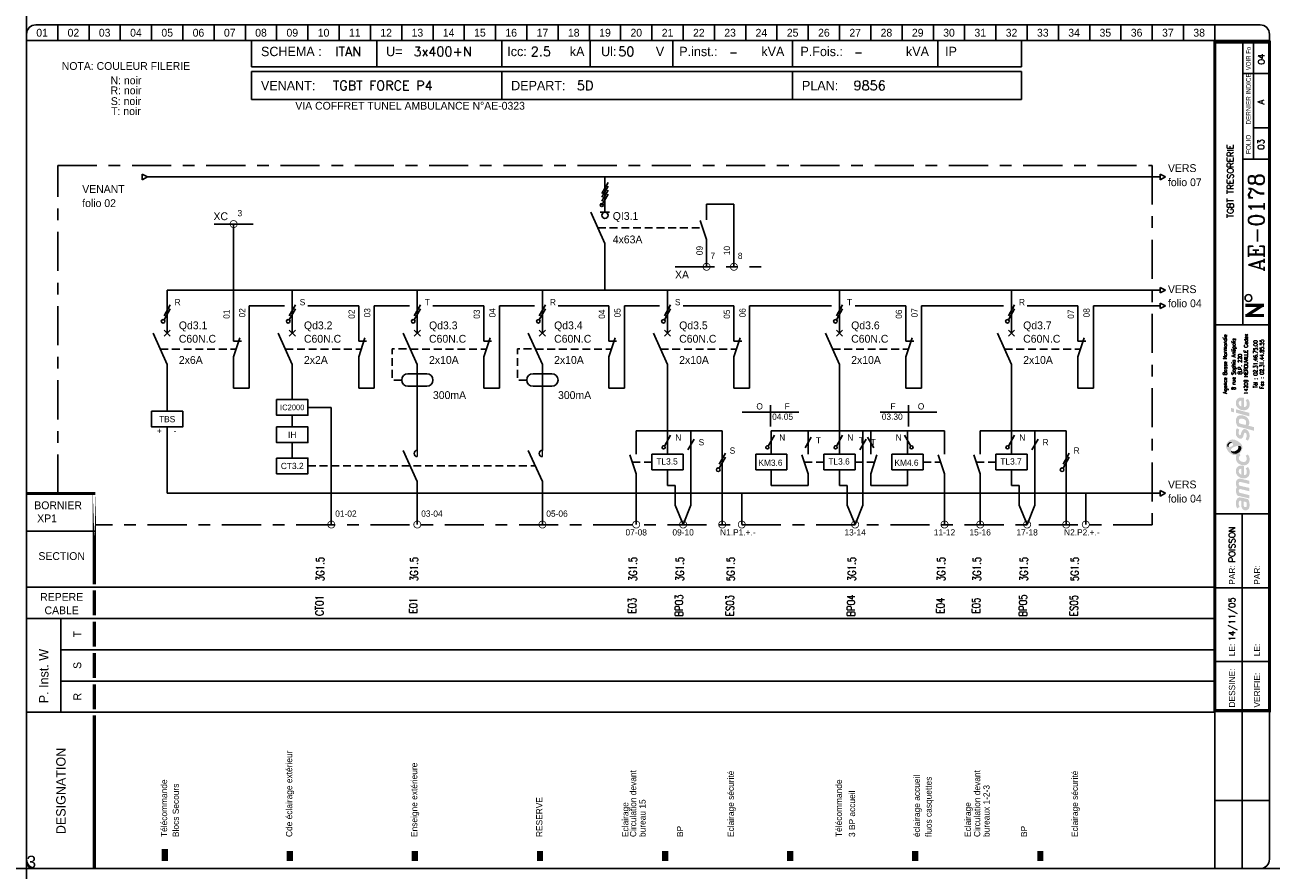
# Model space of a CAD drawing. Header units: millimetres. Extents: x 0 to 4898, y -1200 to 270.
# Tile 17 of 34: x 1500 to 1898, y 0 to 270. Entities that reach past the tile are written whole.
import ezdxf
from ezdxf.enums import TextEntityAlignment as Align

# ---------------------------------------------------------------- set-up
doc = ezdxf.new("R2010")
doc.units = ezdxf.units.MM
doc.header["$LTSCALE"] = 25
for name, pattern in [('AXES', [0.95, 0.5, -0.15, 0.15, -0.15]), ('CONTINU', [0]), ('DISCONTINU', [0.15, 0.1, -0.05])]:
    doc.linetypes.add(name, pattern=pattern)
doc.layers.get('0').update_dxf_attribs({"linetype": 'CONTINUOUS'})
doc.layers.get('Defpoints').update_dxf_attribs({"linetype": 'CONTINUOUS'})
for name, color, linetype in [('POINTILLE', 5, 'DISCONTINU'), ('TEXTE', 92, 'CONTINU'), ('TRAIAXE', 6, 'AXES'), ('TRAIFIN', 1, 'CONTINU'), ('TRAIGROS', 40, 'CONTINU'), ('TRAIMOY', 150, 'CONTINU')]:
    doc.layers.add(name, color=color, linetype=linetype)
doc.styles.add('ROMANC', font='romanc')
doc.styles.add('ROMANS8', font='ROMANS8.shx')
doc.styles.add('T1', font='arial.ttf')
doc.styles.add('TEXTE', font='txt8', dxfattribs={"height": 2.5})
doc.styles.add('TXT', font='txt', dxfattribs={"width": 0.8})

# ---------------------------------------------------------------- blocks, each defined once
blk = doc.blocks.new('CART')
at = {"layer": 'TEXTE', "color": 7}
for p, q in [((72.02, 264.91), (72.02, 256.49)), ((112.02, 264.91), (112.02, 256.49)), ((152.02, 264.91), (152.02, 256.49)), ((180.26, 264.91), (180.26, 256.49)), ((206.73, 264.91), (206.73, 256.49)), ((244.98, 264.91), (244.98, 256.49)), ((291.46, 264.91), (291.46, 256.49)), ((318.22, 264.91), (318.22, 256.49)), ((318.22, 256.49), (72.02, 256.49)), ((72, 255), (318.25, 255)), ((72, 246), (72, 255)), ((152, 255), (152, 246)), ((245, 255), (245, 246)), ((318.25, 255), (318.25, 246)), ((318.25, 246), (72, 246)), ((11.02, 79.91), (11.02, 49.91))]:
    blk.add_line(p, q, dxfattribs=at)
at = {"layer": 'TEXTE', "color": 7, "const_width": 1}
for points in [[(395.77, 180.16), (389.77, 180.16)], [(390.27, 176.91), (395.27, 180.16)], [(395.77, 176.91), (389.77, 176.91)]]:
    blk.add_lwpolyline(points, dxfattribs=at)
at = {"layer": 'TEXTE', "color": 7}
blk.add_circle((390.78, 182.5), 1.08, dxfattribs=at)
at = {"layer": 'TRAIAXE', "color": 6}
for p, q in [((10.02, 224.91), (360.02, 224.91)), ((10.02, 119.91), (10.02, 224.91)), ((360.02, 224.91), (360.02, 109.91)), ((360.02, 109.91), (22.02, 109.91))]:
    blk.add_line(p, q, dxfattribs=at)
at = {"layer": 'TRAIFIN', "color": 7}
for p, q in [((10.02, 269.91), (10.02, 264.91)), ((20.02, 269.91), (20.02, 264.91)), ((30.02, 269.91), (30.02, 264.91)), ((40.02, 269.91), (40.02, 264.91)), ((50.02, 269.91), (50.02, 264.91)), ((60.02, 269.91), (60.02, 264.91)), ((70.02, 269.91), (70.02, 264.91)), ((80.02, 269.91), (80.02, 264.91)), ((90.02, 269.91), (90.02, 264.91)), ((100.02, 269.91), (100.02, 264.91)), ((110.02, 269.91), (110.02, 264.91)), ((120.02, 269.91), (120.02, 264.91)), ((130.02, 269.91), (130.02, 264.91)), ((140.02, 269.91), (140.02, 264.91)), ((150.02, 269.91), (150.02, 264.91)), ((160.02, 269.91), (160.02, 264.91)), ((170.02, 269.91), (170.02, 264.91)), ((180.02, 269.91), (180.02, 264.91)), ((190.02, 269.91), (190.02, 264.91)), ((200.02, 269.91), (200.02, 264.91)), ((210.02, 269.91), (210.02, 264.91)), ((220.02, 269.91), (220.02, 264.91)), ((230.02, 269.91), (230.02, 264.91)), ((240.02, 269.91), (240.02, 264.91)), ((250.02, 269.91), (250.02, 264.91)), ((260.02, 269.91), (260.02, 264.91)), ((270.02, 269.91), (270.02, 264.91)), ((280.02, 269.91), (280.02, 264.91)), ((290.02, 269.91), (290.02, 264.91)), ((300.02, 269.91), (300.02, 264.91)), ((310.02, 269.91), (310.02, 264.91)), ((320.02, 269.91), (320.02, 264.91)), ((330.02, 269.91), (330.02, 264.91)), ((340.02, 269.91), (340.02, 264.91)), ((350.02, 269.91), (350.02, 264.91)), ((360.02, 269.91), (360.02, 264.91)), ((370.02, 269.91), (370.02, 264.91)), ((380.02, 269.91), (380.02, 264.91)), ((392.43, 226.95), (392.43, 264.41)), ((392.43, 237), (396.98, 237))]:
    blk.add_line(p, q, dxfattribs=at)
at = {"layer": 'TRAIGROS', "color": 7}
for p, q in [((3.02, 269.91), (394.52, 269.91)), ((0.02, 266.91), (0.02, 264.91)), ((397.52, 264.91), (0.02, 264.91)), ((397.52, 264.91), (0.02, 264.91)), ((0.02, 264.91), (0.02, 2.91)), ((389.02, 173.91), (389.02, 264.41)), ((397.52, 266.91), (397.52, 264.91)), ((397.52, 2.91), (397.52, 264.91)), ((389.02, 254.41), (397.02, 254.41)), ((389.02, 226.92), (397.02, 226.92)), ((380.02, 173.91), (397.52, 173.91)), ((380.02, 113.43), (397.53, 113.43)), ((0.02, 107.91), (22.02, 107.91)), ((0.02, 89.91), (380.02, 89.91)), ((11.02, 79.91), (0.02, 79.91)), ((11.02, 79.91), (380.02, 79.91)), ((11.02, 69.91), (380.02, 69.91)), ((11.02, 59.91), (380.02, 59.91)), ((0.02, 49.91), (380.02, 49.91)), ((380.02, -0.12), (380.02, 50.43)), ((3.02, -0.09), (394.52, -0.09))]:
    blk.add_line(p, q, dxfattribs=at)
for points, const_width in [([(380.02, 264.41), (380.02, 50.43), (397.52, 50.43), (397.52, 264.41), (380.02, 264.41)], 1), ([(0.02, 119.91), (22.02, 119.91)], 1), ([(21.73, 88.91), (21.73, 80.91)], 1), ([(21.73, 78.91), (21.73, 70.91)], 1), ([(21.73, 68.91), (21.73, 60.91)], 1), ([(21.73, 58.91), (21.73, 50.91)], 1), ([(21.73, 48.91), (21.73, 43.38)], 1), ([(21.73, 43.38), (21.73, -0.09)], 1), ([(44.23, 6.14), (44.23, 2.27)], 2), ([(84.23, 5.5), (84.23, 2.27)], 2), ([(124.23, 5.5), (124.23, 2.27)], 2), ([(164.23, 5.5), (164.23, 2.27)], 2), ([(204.23, 5.5), (204.23, 2.27)], 2), ([(244.23, 5.5), (244.23, 2.27)], 2), ([(284.23, 5.5), (284.23, 2.27)], 2), ([(324.23, 5.5), (324.23, 2.27)], 2)]:
    blk.add_lwpolyline(points, dxfattribs=dict(at, const_width=const_width))
at = {"layer": 'TRAIGROS', "color": 7, "const_width": 1}
blk.add_lwpolyline([(21.73, 119.95), (21.73, 90.91)], close=True, dxfattribs=at)
at = {"layer": 'TRAIGROS', "color": 7}
for centre, start, end in [((3.02, 266.91), 90, 180), ((394.52, 266.91), 0, 90), ((3.02, 2.91), 180, 270), ((394.52, 2.91), 270, 0)]:
    blk.add_arc(centre, 3, start, end, dxfattribs=at)
at = {"layer": 'TRAIMOY', "color": 7}
for p, q in [((388.77, -0.1), (388.77, 113.43)), ((380.02, 89.73), (397.53, 89.73)), ((380.02, 66.18), (397.53, 66.18)), ((380.02, 21.66), (397.53, 21.66))]:
    blk.add_line(p, q, dxfattribs=at)
at = {"layer": 'TEXTE', "color": 7}
for s, p in [('01', (5.02, 267.41)), ('02', (15.02, 267.41)), ('03', (25.02, 267.41)), ('04', (35.02, 267.41)), ('05', (45.02, 267.41)), ('06', (55.02, 267.41)), ('07', (65.02, 267.41)), ('08', (75.02, 267.41)), ('09', (85.02, 267.41)), ('10', (95.02, 267.41)), ('11', (105.02, 267.41)), ('12', (115.02, 267.41)), ('13', (125.02, 267.41)), ('14', (135.02, 267.41)), ('15', (145.02, 267.41)), ('16', (155.02, 267.41)), ('17', (165.02, 267.41)), ('18', (175.02, 267.41)), ('19', (185.02, 267.41)), ('20', (195.02, 267.41)), ('21', (205.02, 267.41)), ('22', (215.02, 267.41)), ('23', (225.02, 267.41)), ('24', (235.02, 267.41)), ('25', (245.02, 267.41)), ('26', (255.02, 267.41)), ('27', (265.02, 267.41)), ('28', (275.02, 267.41)), ('29', (285.02, 267.41)), ('30', (295.02, 267.41)), ('31', (305.02, 267.41)), ('32', (315.02, 267.41)), ('33', (325.02, 267.41)), ('34', (335.02, 267.41)), ('35', (345.02, 267.41)), ('36', (355.02, 267.41)), ('37', (365.02, 267.41)), ('38', (375.02, 267.41))]:
    blk.add_text(s, height=2.5, dxfattribs=at).set_placement(p, align=Align.MIDDLE)
for s, height, p in [('kA', 3, (173.77, 259.91)), ('Ul:', 3, (183.77, 259.91)), ('P.inst.:', 3, (208.77, 259.91)), ('kVA', 3, (235.02, 259.91)), ('P.Fois.:', 3, (247.52, 259.91)), ('kVA', 3, (281.27, 259.91)), ('SCHEMA :', 3, (75.02, 259.91)), ('U=', 3, (115.02, 259.91)), ('Icc:', 3, (153.77, 259.91)), ('V', 3, (201.27, 259.91)), ('IP', 3, (293.77, 259.91)), ('VENANT:', 3, (75, 249)), ('DEPART:', 3, (155, 249)), ('PLAN:', 3, (248, 249)), ('BORNIER', 2.5, (2.52, 114.91))]:
    blk.add_text(s, height=height, dxfattribs=at).set_placement(p)
at = {"layer": 'TEXTE', "color": 7, "width": 0.75}
blk.add_text('VOIR Fo', height=1.5, rotation=90, dxfattribs=at).set_placement((391.52, 255.41), (391.52, 262.91), align=Align.FIT)
at = {"layer": 'TEXTE', "color": 7, "style": 'TXT', "width": 0.8}
blk.add_text('DERNIER INDICE', height=1.5, rotation=90, dxfattribs=at).set_placement((391.52, 238.03))
at = {"layer": 'TEXTE', "color": 7}
for s, height, p in [('FOLIO', 1.5, (391.52, 231.67)), ('T', 2.5, (17.52, 74.91)), ('S', 2.5, (17.52, 64.91)), ('R', 2.5, (17.52, 54.91))]:
    blk.add_text(s, height=height, rotation=90, dxfattribs=at).set_placement(p, align=Align.CENTER)
for s, p in [('SECTION', (11.27, 98.66)), ('REPERE', (11.27, 85.59)), ('CABLE', (11.27, 81.3))]:
    blk.add_text(s, height=2.5, dxfattribs=at).set_placement(p, align=Align.CENTER)
for s, height, p in [('PAR:', 2, (386.53, 90.73)), ('PAR:', 2, (394.53, 90.73)), ('P. Inst. W', 3, (7.05, 52.81)), ('LE:', 2, (386.53, 67.86)), ('LE:', 2, (394.53, 67.86)), ('DESSINE:', 2, (386.53, 51.43)), ('VERIFIE:', 2, (394.53, 51.43)), ('DESIGNATION', 3, (12.52, 10.91))]:
    blk.add_text(s, height=height, rotation=90, dxfattribs=at).set_placement(p)
at = {"layer": 'TEXTE', "color": 4, "style": 'ROMANC'}
for tag, height, p in [('FOLIO_SUIVANT', 2, (395.92, 258.95)), ('INDICE', 2, (395.81, 245.26)), ('FOLIO', 2, (395.81, 231.67)), ('NUMERO', 5, (395.81, 206.7))]:
    blk.add_attdef(tag, text='', height=height, rotation=90, dxfattribs=at).set_placement(p, align=Align.CENTER)
for tag, p, height in [('REGIME_DE_NEUTRE', (98.77, 259.91), 3), ('TENSION', (123.77, 259.91), 3), ('ICC', (161.27, 259.91), 3), ('UI', (189.27, 259.91), 3), ('P_INSTAL', (224.73, 259.91), 2.5), ('PUISSSANCE_DE_FOISO', (264.73, 259.91), 2.5), ('VENANT_DE', (98, 249), 3), ('DEPART', (176, 249), 3), ('PLAN', (264.5, 249), 3)]:
    blk.add_attdef(tag, p, '', height=height, dxfattribs=at)
blk.add_attdef('INTITULE_DU_PLAN', text='', height=2, rotation=90, dxfattribs=at).set_placement((385.02, 219.91), align=Align.MIDDLE)
for tag, p in [('DESSINATEUR', (386.55, 97.87)), ('DATE', (386.53, 72.67))]:
    blk.add_attdef(tag, p, '', height=2, rotation=90, dxfattribs=at)
blk = doc.blocks.new('JC')
at = {"layer": 'TEXTE'}
for s, p in [('NOTA: COULEUR FILERIE', (10.73, 20.01)), ('N: noir', (10.73, 15.46)), ('R: noir', (10.73, 12.25)), ('S: noir', (10.73, 8.81)), ('T: noir', (10.73, 5.6))]:
    blk.add_text(s, height=2.5, dxfattribs=at).set_placement(p, align=Align.MIDDLE)
blk = doc.blocks.new('LOGO')
h = blk.add_hatch(color=187)
h.paths.add_polyline_path([(0.27, -25.15), (-0.26, -25.03), (-0.61, -25.01), (-0.96, -25.01), (-1.3, -25.15), (-1.56, -25.39), (-1.76, -25.66), (-1.92, -26.06), (-2.01, -26.61), (-2, -27.13), (-1.95, -27.54), (-1.82, -27.98), (-1.59, -28.49), (-0.78, -28.03), (-0.88, -27.84), (-0.99, -27.58), (-1.06, -27.27), (-1.09, -26.94), (-1.07, -26.65), (-1.03, -26.36), (-0.9, -26.15), (-0.74, -26.05), (-0.59, -26.04), (-0.23, -26.1), (-0.26, -26.47), (-0.29, -26.77), (-0.31, -27.1), (-0.31, -27.41), (-0.26, -27.77), (-0.19, -28.1), (-0.05, -28.44), (0.2, -28.78), (0.48, -28.98), (0.87, -29.11), (1.22, -29.1), (1.58, -29.04), (1.84, -28.87), (2.14, -28.53), (2.3, -28.16), (2.37, -27.71), (2.36, -27.1), (2.28, -26.51), (2.08, -25.89), (1.89, -25.54), (0.84, -25.3)])
h.paths.add_polyline_path([(0.54, -26.31), (1.32, -26.47), (1.41, -26.69), (1.48, -27.01), (1.49, -27.42), (1.48, -27.74), (1.4, -27.9), (1.29, -28.03), (1.14, -28.09), (0.96, -28.1), (0.81, -28.07), (0.69, -27.97), (0.6, -27.85), (0.54, -27.71), (0.5, -27.54), (0.49, -27.3), (0.49, -27.06), (0.5, -26.59)], flags=16)
h.paths.add_polyline_path([(-0.88, -23.47), (-0.97, -23.29), (-1.06, -23.08), (-1.08, -22.86), (-1.05, -22.63), (-0.97, -22.45), (-0.79, -22.36), (-0.5, -22.33), (2.29, -23.01), (2.29, -21.94), (-0.8, -21.24), (-0.96, -21.08), (-1.06, -20.77), (-1.1, -20.45), (-1, -20.2), (-0.87, -20.11), (-0.7, -20.03), (-0.48, -20.05), (2.29, -20.7), (2.29, -19.65), (-0.36, -19.01), (-0.65, -19), (-1.01, -19.01), (-1.3, -19.12), (-1.55, -19.28), (-1.77, -19.54), (-1.9, -19.8), (-1.98, -20), (-2.02, -20.38), (-2.01, -20.76), (-1.91, -21.13), (-1.79, -21.45), (-1.64, -21.71), (-1.75, -21.83), (-1.89, -22.08), (-1.98, -22.36), (-2.01, -22.66), (-2.01, -23), (-1.95, -23.36), (-1.85, -23.71), (-1.69, -24.08), (-1.5, -24.43), (2.29, -25.32), (2.29, -24.26)])
h.paths.add_polyline_path([(-0.19, -14.81), (-0.51, -14.81), (-0.91, -14.88), (-1.19, -15), (-1.42, -15.16), (-1.64, -15.38), (-1.83, -15.67), (-1.95, -15.97), (-2, -16.26), (-2.02, -16.52), (-2.01, -16.84), (-1.96, -17.15), (-1.84, -17.46), (-1.65, -17.81), (-1.41, -18.09), (-1.14, -18.33), (-0.89, -18.51), (-0.59, -18.68), (-0.17, -18.82), (0.24, -18.89), (0.59, -18.91), (0.98, -18.88), (1.37, -18.75), (1.77, -18.51), (2.17, -18.06), (2.33, -17.58), (2.38, -17.11), (2.38, -16.56), (2.33, -16.15), (2.2, -15.79), (2.03, -15.5), (1.82, -15.25), (1.14, -15.68), (1.3, -15.94), (1.42, -16.3), (1.49, -16.68), (1.49, -16.99), (1.43, -17.33), (1.23, -17.63), (0.99, -17.81), (0.79, -17.86), (0.6, -17.84), (0.6, -14.97), (0.23, -14.85)])
h.paths.add_polyline_path([(-0.26, -17.69), (-0.43, -17.64), (-0.58, -17.55), (-0.76, -17.39), (-0.9, -17.24), (-1.01, -17.02), (-1.06, -16.86), (-1.08, -16.63), (-1.06, -16.36), (-0.96, -16.16), (-0.83, -15.98), (-0.62, -15.87), (-0.44, -15.83), (-0.26, -15.83)], flags=16)
h.paths.add_polyline_path([(-0.09, -13.56), (-0.44, -13.4), (-0.74, -13.16), (-0.95, -12.9), (-1.04, -12.61), (-1.08, -12.36), (-1.02, -12.05), (-0.89, -11.83), (-0.73, -11.69), (-0.61, -11.61), (-0.5, -11.55), (-0.88, -10.89), (-1.08, -11.04), (-1.32, -11.18), (-1.51, -11.28), (-1.78, -11.38), (-1.87, -11.55), (-1.97, -11.89), (-2.01, -12.3), (-1.98, -12.76), (-1.82, -13.35), (-1.54, -13.76), (-1.25, -14.08), (-0.85, -14.34), (-0.48, -14.51), (-0.05, -14.65), (0.44, -14.71), (0.94, -14.69), (1.47, -14.5), (1.83, -14.25), (2.09, -13.94), (2.26, -13.6), (2.36, -13.21), (2.39, -12.82), (2.37, -12.43), (2.27, -11.98), (2.07, -11.58), (1.82, -11.23), (1.12, -11.67), (1.29, -11.95), (1.43, -12.27), (1.45, -12.61), (1.43, -12.96), (1.23, -13.36), (0.95, -13.57), (0.61, -13.63), (0.31, -13.63)])
h.paths.add_polyline_path([(1.25, -3.19), (0.94, -3.13), (0.59, -3.14), (0.32, -3.25), (0.1, -3.49), (-0.12, -3.81), (-0.25, -4.17), (-0.38, -4.62), (-0.46, -4.92), (-0.59, -5.03), (-0.74, -5.08), (-0.86, -5.03), (-0.96, -4.94), (-1.06, -4.74), (-1.12, -4.53), (-1.11, -4.23), (-1.07, -3.86), (-1.01, -3.51), (-0.93, -3.23), (-1.72, -2.85), (-1.84, -3.12), (-1.93, -3.4), (-1.97, -3.68), (-2, -3.98), (-2.02, -4.32), (-2, -4.65), (-1.94, -5.01), (-1.8, -5.31), (-1.64, -5.58), (-1.4, -5.84), (-1.11, -6.04), (-0.85, -6.17), (-0.56, -6.2), (-0.24, -6.15), (0.01, -5.99), (0.18, -5.81), (0.32, -5.51), (0.41, -5.18), (0.51, -4.86), (0.57, -4.63), (0.67, -4.45), (0.78, -4.33), (0.97, -4.29), (1.15, -4.35), (1.3, -4.55), (1.41, -4.85), (1.44, -5.24), (1.41, -5.62), (1.33, -5.91), (1.23, -6.15), (1.09, -6.39), (1.78, -6.81), (1.86, -6.74), (1.97, -6.61), (2.14, -6.32), (2.27, -6), (2.36, -5.62), (2.37, -5.24), (2.35, -4.86), (2.3, -4.52), (2.19, -4.21), (2.03, -3.92), (1.85, -3.65), (1.57, -3.35)])
h.paths.add_polyline_path([(1.14, 0.91), (0.82, 1.08), (0.5, 1.2), (0.1, 1.27), (-0.26, 1.3), (-0.73, 1.29), (-1.12, 1.19), (-1.38, 1.04), (-1.61, 0.8), (-1.77, 0.55), (-1.89, 0.33), (-1.98, 0.01), (-2.01, -0.32), (-1.99, -0.65), (-1.95, -1.02), (-1.88, -1.34), (-1.76, -1.63), (-1.63, -1.96), (-1.52, -2.24), (3.84, -3.66), (3.84, -2.51), (1.96, -2.01), (2.11, -1.85), (2.24, -1.56), (2.27, -1.32), (2.29, -1.04), (2.27, -0.75), (2.21, -0.44), (2.07, -0.1), (1.9, 0.2), (1.71, 0.44), (1.43, 0.71)])
h.paths.add_polyline_path([(0.98, -1.77), (-0.92, -1.28), (-0.98, -1.1), (-1.05, -0.84), (-1.07, -0.56), (-1.04, -0.29), (-0.94, -0.06), (-0.77, 0.11), (-0.53, 0.2), (-0.24, 0.22), (0.04, 0.2), (0.35, 0.13), (0.58, 0.05), (0.81, -0.07), (1.02, -0.24), (1.19, -0.46), (1.27, -0.68), (1.28, -0.93), (1.28, -1.16), (1.24, -1.43), (1.15, -1.61)], flags=16)
h.paths.add_polyline_path([(-1.97, 3.22), (-1.97, 2.11), (2.35, 0.95), (2.35, 2.06)])
h.paths.add_polyline_path([(-3.55, 3.65), (-3.55, 2.48), (-2.65, 2.25), (-2.65, 3.43)])
h.paths.add_polyline_path([(-0.19, 6.99), (-0.51, 6.99), (-0.91, 6.92), (-1.19, 6.81), (-1.42, 6.64), (-1.64, 6.43), (-1.83, 6.14), (-1.95, 5.83), (-2, 5.54), (-2.02, 5.28), (-2.01, 4.96), (-1.96, 4.66), (-1.84, 4.34), (-1.65, 4), (-1.41, 3.71), (-1.14, 3.48), (-0.89, 3.29), (-0.59, 3.12), (-0.17, 2.98), (0.24, 2.92), (0.59, 2.89), (0.98, 2.93), (1.37, 3.06), (1.77, 3.29), (2.17, 3.75), (2.33, 4.22), (2.38, 4.7), (2.38, 5.24), (2.33, 5.65), (2.2, 6.02), (2.03, 6.3), (1.82, 6.56), (1.14, 6.13), (1.3, 5.87), (1.42, 5.5), (1.49, 5.12), (1.49, 4.82), (1.43, 4.47), (1.23, 4.17), (0.99, 4), (0.79, 3.94), (0.6, 3.96), (0.6, 6.83), (0.23, 6.96)])
h.paths.add_polyline_path([(-0.26, 4.11), (-0.43, 4.16), (-0.58, 4.26), (-0.76, 4.42), (-0.9, 4.56), (-1.01, 4.78), (-1.06, 4.95), (-1.08, 5.17), (-1.06, 5.44), (-0.96, 5.64), (-0.83, 5.82), (-0.62, 5.93), (-0.44, 5.97), (-0.26, 5.97)], flags=16)
h = blk.add_hatch(color=135)
h.paths.add_polyline_path([(-2.62, -6.48), (-2.99, -6.44), (-3.33, -6.46), (-3.66, -6.54), (-3.9, -6.66), (-4.19, -6.88), (-4.48, -7.12), (-4.72, -7.4), (-4.9, -7.71), (-5.08, -8.08), (-5.15, -8.51), (-5.14, -8.84), (-5.03, -9.22), (-4.88, -9.56), (-4.68, -9.88), (-4.46, -10.22), (-4.19, -10.51), (-3.87, -10.81), (-3.57, -11.02), (-3.23, -11.21), (-2.91, -11.36), (-2.54, -11.44), (-2.16, -11.45), (-1.78, -11.38), (-1.51, -11.28), (-1.32, -11.18), (-1.08, -11.04), (-0.88, -10.89), (-0.73, -10.77), (-0.54, -10.54), (-0.29, -10.22), (-0.06, -9.77), (0.06, -9.2), (0.05, -8.64), (-0.11, -8.22), (-0.36, -7.85), (-0.69, -7.52), (-1.07, -7.21), (-1.43, -6.95), (-1.9, -6.73), (-2.27, -6.57)])
h.paths.add_polyline_path([(-2.94, -7.94), (-2.93, -8.06), (-2.93, -8.18), (-2.98, -8.34), (-3.08, -8.43), (-3.22, -8.54), (-3.43, -8.66), (-3.65, -8.75), (-3.89, -8.84), (-4.16, -8.87), (-4.34, -8.85), (-4.5, -8.82), (-4.67, -8.73), (-4.76, -8.58), (-4.8, -8.43), (-4.79, -8.24), (-4.75, -8.06), (-4.69, -7.92), (-4.59, -7.78), (-4.48, -7.64), (-4.34, -7.51), (-4.19, -7.41), (-4, -7.31), (-3.79, -7.28), (-3.58, -7.31), (-3.42, -7.38), (-3.25, -7.49), (-3.12, -7.62), (-3.02, -7.79)], flags=16)
h.paths.add_polyline_path([(-1.84, -8.57), (-1.32, -8.49), (-1.12, -8.49), (-0.87, -8.49), (-0.65, -8.57), (-0.45, -8.72), (-0.32, -8.9), (-0.26, -9.1), (-0.28, -9.35), (-0.35, -9.63), (-0.51, -9.97), (-0.73, -10.32), (-1.02, -10.58), (-1.39, -10.82), (-1.78, -10.98), (-2.23, -11.04), (-2.55, -11.01), (-2.82, -10.95), (-3.16, -10.77), (-3.4, -10.52), (-3.53, -10.28), (-3.6, -10.02), (-3.6, -9.73), (-3.5, -9.48), (-3.31, -9.23), (-3, -9.04), (-2.68, -8.88), (-2.26, -8.71)], flags=16)
h = blk.add_hatch(color=253)
h.paths.add_polyline_path([(-4, -7.31), (-4.19, -7.41), (-4.34, -7.51), (-4.48, -7.64), (-4.59, -7.78), (-4.69, -7.92), (-4.75, -8.06), (-4.79, -8.24), (-4.8, -8.43), (-4.76, -8.58), (-4.67, -8.73), (-4.5, -8.82), (-4.34, -8.85), (-4.36, -8.64), (-4.33, -8.43), (-4.27, -8.21), (-4.19, -8.05), (-4.09, -7.91), (-3.95, -7.79), (-3.82, -7.69), (-3.65, -7.62), (-3.47, -7.58), (-3.28, -7.58), (-3.12, -7.62), (-3.25, -7.49), (-3.42, -7.38), (-3.58, -7.31), (-3.79, -7.28)])
h.paths.add_polyline_path([(-0.87, -8.49), (-1.12, -8.49), (-1.32, -8.49), (-1.27, -8.65), (-1.22, -8.89), (-1.24, -9.17), (-1.31, -9.4), (-1.45, -9.63), (-1.67, -9.84), (-1.91, -10), (-2.2, -10.15), (-2.48, -10.22), (-2.71, -10.25), (-2.97, -10.24), (-3.22, -10.21), (-3.44, -10.12), (-3.6, -10.02), (-3.53, -10.28), (-3.4, -10.52), (-3.16, -10.77), (-2.82, -10.95), (-2.55, -11.01), (-2.23, -11.04), (-1.78, -10.98), (-1.39, -10.82), (-1.02, -10.58), (-0.73, -10.32), (-0.51, -9.97), (-0.35, -9.63), (-0.28, -9.35), (-0.26, -9.1), (-0.32, -8.9), (-0.45, -8.72), (-0.65, -8.57)])
at = {"color": 7, "style": 'ROMANS8', "width": 0.8}
for s, height, p in [('Agence Basse Normandie', 1.2384, (-4.85, 17.68)), ('8 rue Sophia Antipolis', 1.2384, (-2.12, 17.68)), ('14209 HEROUVILLE Cedex', 1.2384, (1.84, 17.68)), ('B.P. 220', 1.238, (-0.08, 17.68)), ('Tél : 02.31.46.75.00', 1.2384, (4.88, 17.68)), ('Fax : 02.31.44.85.55', 1.2384, (6.91, 17.68))]:
    blk.add_text(s, height=height, rotation=90, dxfattribs=at).set_placement(p, align=Align.CENTER)
blk = doc.blocks.new('U6')
at = {"layer": 'TRAIFIN'}
blk.add_circle((0, -1), 1, dxfattribs=at)
at = {"layer": 'TRAIGROS'}
for p, q in [((0, -10), (-4.5, 0)), ((-1.5, 0), (1.5, 0))]:
    blk.add_line(p, q, dxfattribs=at)
blk = doc.blocks.new('U75')
at = {"layer": 'TRAIFIN', "const_width": 0.25}
blk.add_lwpolyline([(-1.125, 0, 1), (1.125, 0, 1)], format="xyb", close=True, dxfattribs=at)
blk = doc.blocks.new('U102')
at = {"layer": 'TRAIFIN'}
for p, q in [((1, 0.75), (-1, -2.75)), ((-1, -4), (1, -0.5)), ((1, -1.75), (-1, -5.25)), ((-1, -6.5), (1, -3))]:
    blk.add_line(p, q, dxfattribs=at)
blk.add_circle((-1, -6.5), 0.5, dxfattribs=at)
blk = doc.blocks.new('U100')
at = {"layer": 'TRAIFIN'}
for p, q in [((1.11, 2.62), (-0.89, -0.88)), ((-0.89, -2.13), (1.11, 1.37))]:
    blk.add_line(p, q, dxfattribs=at)
blk.add_circle((-1.18, -2.64), 0.585, dxfattribs=at)
blk = doc.blocks.new('R12')
at = {"layer": 'TRAIFIN'}
blk.add_line((0, 0), (0, 10), dxfattribs=at)
at = {"layer": 'TRAIGROS'}
for p, q in [((2, 16), (0, 10)), ((0, 15), (2.5, 15))]:
    blk.add_line(p, q, dxfattribs=at)
blk = doc.blocks.new('R1')
at = {"layer": 'TRAIFIN'}
for p, q in [((0, 10), (0, 15)), ((-5, 10), (5, 10)), ((-5, 5), (-5, 10)), ((5, 10), (5, 5)), ((5, 5), (-5, 5)), ((0, 0), (0, 5))]:
    blk.add_line(p, q, dxfattribs=at)
blk = doc.blocks.new('x66')
at = {"linetype": 'Continuous'}
blk.add_lwpolyline([(-1.73, 2.5), (1.73, 0.5)], dxfattribs=at)
blk.add_circle((2.17, 0.25), 0.5, dxfattribs=at)
blk = doc.blocks.new('x59')
at = {"linetype": 'Continuous'}
blk.add_lwpolyline([(-1.73, 1), (1.73, -1)], dxfattribs=at)

msp = doc.modelspace()

# ---------------------------------------------------------------- linework, layer by layer
for p, q in [((1536.95, 222.23), (1536.95, 220.45)), ((1536.95, 222.23), (1538.73, 221.34)), ((1536.95, 220.45), (1538.73, 221.34)), ((1862.48, 222.23), (1864.26, 221.34)), ((1862.48, 222.23), (1862.48, 220.45)), ((1862.48, 220.45), (1864.26, 221.34)), ((1862.48, 185.98), (1864.26, 185.09)), ((1862.48, 185.98), (1862.48, 184.2)), ((1862.48, 184.2), (1864.26, 185.09)), ((1862.48, 180.98), (1864.26, 180.09)), ((1862.48, 180.98), (1862.48, 179.2)), ((1862.48, 179.2), (1864.26, 180.09)), ((1862.48, 120.98), (1864.26, 120.09)), ((1862.48, 120.98), (1862.48, 119.2)), ((1862.48, 119.2), (1864.26, 120.09))]:
    msp.add_line(p, q)
at = {"layer": 'Defpoints', "ltscale": 0.25}
for p, direction in [((1500, 0), (0, -1)), ((0, 0), (1, 0))]:
    msp.add_xline(p, direction, dxfattribs=at)
at = {"layer": 'POINTILLE'}
for p, q in [((1682.73, 205.09), (1716.23, 205.09)), ((1542.78, 166.23), (1567.04, 166.23)), ((1582.78, 166.23), (1607.04, 166.23)), ((1622.78, 166.23), (1647.04, 166.23)), ((1662.78, 166.23), (1687.04, 166.23)), ((1702.78, 166.23), (1727.04, 166.23)), ((1757.78, 166.23), (1782.04, 166.23)), ((1812.78, 166.23), (1837.04, 166.23)), ((1589.98, 128.84), (1662.73, 128.84)), ((1693.73, 130.09), (1699.98, 130.09)), ((1748.73, 130.09), (1754.98, 130.09)), ((1771.23, 130.09), (1764.98, 130.09)), ((1786.77, 130.09), (1792.32, 130.09)), ((1803.73, 130.09), (1809.98, 130.09))]:
    msp.add_line(p, q, dxfattribs=at)
at = {"layer": 'POINTILLE', "flags": 128}
for points in [[(1619.98, 156.34), (1616.98, 156.34), (1616.98, 166.34), (1621.98, 166.34)], [(1659.98, 156.34), (1656.98, 156.34), (1656.98, 166.34), (1661.98, 166.34)]]:
    msp.add_lwpolyline(points, dxfattribs=at)
at = {"layer": 'TRAIAXE'}
for p, q in [((1559.98, 206.26), (1572.48, 206.26)), ((1707.48, 192.59), (1734.98, 192.59))]:
    msp.add_line(p, q, dxfattribs=at)
at = {"layer": 'TRAIFIN'}
for p, q in [((1726.23, 212.59), (1717.48, 212.59)), ((1717.48, 207.59), (1717.48, 212.59)), ((1726.23, 212.59), (1726.23, 192.59)), ((1566.23, 168.8), (1566.23, 206.34)), ((1717.48, 192.59), (1717.48, 201.35)), ((1571.23, 153.73), (1571.23, 180.09)), ((1606.23, 168.8), (1606.23, 180.09)), ((1611.23, 153.73), (1611.23, 180.09)), ((1646.23, 168.8), (1646.23, 180.09)), ((1651.23, 153.73), (1651.23, 180.09)), ((1686.23, 168.8), (1686.23, 180.09)), ((1691.23, 153.73), (1691.23, 180.09)), ((1726.23, 168.8), (1726.23, 180.09)), ((1731.23, 153.73), (1731.23, 180.09)), ((1781.23, 168.8), (1781.23, 180.09)), ((1786.23, 153.73), (1786.23, 180.09)), ((1836.23, 168.8), (1836.23, 180.09)), ((1841.23, 153.73), (1841.23, 180.09)), ((1566.23, 153.8), (1566.23, 153.73)), ((1566.23, 153.73), (1571.23, 153.73)), ((1584.98, 150.09), (1584.98, 153.84)), ((1606.23, 153.8), (1606.23, 153.73)), ((1606.23, 153.73), (1611.23, 153.73)), ((1646.23, 153.8), (1646.23, 153.73)), ((1646.23, 153.73), (1651.23, 153.73)), ((1686.23, 153.8), (1686.23, 153.73)), ((1686.23, 153.73), (1691.23, 153.73)), ((1726.23, 153.8), (1726.23, 153.73)), ((1726.23, 153.73), (1731.23, 153.73)), ((1781.23, 153.8), (1781.23, 153.73)), ((1781.23, 153.73), (1786.23, 153.73)), ((1836.23, 153.8), (1836.23, 153.73)), ((1836.23, 153.73), (1841.23, 153.73)), ((1544.98, 146.34), (1544.98, 150.09)), ((1589.98, 147.59), (1597.48, 147.59)), ((1597.48, 147.59), (1597.48, 110.09)), ((1737.92, 148.28), (1737.92, 146.03)), ((1782.04, 148.28), (1782.04, 146.03)), ((1584.98, 141.34), (1584.98, 145.09)), ((1737.92, 146.03), (1728.88, 146.03)), ((1746.96, 146.03), (1737.92, 146.03)), ((1737.92, 146.03), (1737.92, 143.77)), ((1737.92, 143.77), (1737.92, 141.51)), ((1773, 146.03), (1782.04, 146.03)), ((1782.04, 146.03), (1791.08, 146.03)), ((1782.04, 146.03), (1782.04, 143.77)), ((1782.04, 143.77), (1782.04, 141.51)), ((1544.98, 136.34), (1544.98, 141.34)), ((1749.98, 140.09), (1738.19, 140.09)), ((1738.19, 140.09), (1738.19, 137.59)), ((1759.98, 140.09), (1793.57, 140.09)), ((1781.77, 140.09), (1781.77, 137.59)), ((1544.98, 136.34), (1544.98, 120.09)), ((1584.98, 131.34), (1584.98, 136.34)), ((1749.98, 125.09), (1749.98, 126.35)), ((1749.98, 122.59), (1749.98, 125.09)), ((1769.98, 125.09), (1769.98, 126.35)), ((1769.98, 122.59), (1769.98, 125.09)), ((1544.98, 120.09), (1862.48, 120.09)), ((1728.73, 110.09), (1728.73, 120.09)), ((1738.19, 122.59), (1749.98, 122.59)), ((1781.77, 122.59), (1769.98, 122.59)), ((1838.73, 110.09), (1838.73, 120.09))]:
    msp.add_line(p, q, dxfattribs=at)
for points in [[(1571.23, 180.09), (1582.48, 180.09)], [(1589.98, 180.09), (1606.23, 180.09)], [(1611.23, 180.09), (1622.48, 180.09)], [(1629.98, 180.09), (1646.23, 180.09)], [(1651.23, 180.09), (1662.48, 180.09)], [(1669.98, 180.09), (1686.23, 180.09)], [(1691.23, 180.09), (1702.48, 180.09)], [(1709.98, 180.09), (1726.23, 180.09)], [(1731.23, 180.09), (1757.48, 180.09)], [(1764.98, 180.09), (1781.23, 180.09)], [(1786.23, 180.09), (1812.48, 180.09)], [(1819.98, 180.09), (1836.23, 180.09)], [(1841.23, 180.09), (1862.48, 180.09)]]:
    msp.add_lwpolyline(points, dxfattribs=at)
for points in [[(1579.98, 150.09), (1589.98, 150.09), (1589.98, 145.09), (1579.98, 145.09)], [(1539.98, 146.34), (1549.98, 146.34), (1549.98, 141.34), (1539.98, 141.34)], [(1579.98, 141.34), (1589.98, 141.34), (1589.98, 136.34), (1579.98, 136.34)], [(1579.98, 131.34), (1589.98, 131.34), (1589.98, 126.34), (1579.98, 126.34)]]:
    msp.add_lwpolyline(points, close=True, dxfattribs=at)
at = {"layer": 'TRAIGROS'}
for p, q in [((1862.48, 221.34), (1538.73, 221.34)), ((1684.98, 221.34), (1684.98, 210.09)), ((1715.48, 207.35), (1717.48, 201.35)), ((1862.48, 185.09), (1544.98, 185.09)), ((1543.98, 170.34), (1545.98, 172.34)), ((1543.98, 172.34), (1545.98, 170.34)), ((1583.98, 170.34), (1585.98, 172.34)), ((1583.98, 172.34), (1585.98, 170.34)), ((1623.98, 172.34), (1625.98, 170.34)), ((1623.98, 170.34), (1625.98, 172.34)), ((1663.98, 170.34), (1665.98, 172.34)), ((1663.98, 172.34), (1665.98, 170.34)), ((1703.98, 172.34), (1705.98, 170.34)), ((1703.98, 170.34), (1705.98, 172.34)), ((1758.98, 170.34), (1760.98, 172.34)), ((1758.98, 172.34), (1760.98, 170.34)), ((1813.98, 170.34), (1815.98, 172.34)), ((1813.98, 172.34), (1815.98, 170.34)), ((1540.48, 171.34), (1544.98, 161.34)), ((1580.48, 171.34), (1584.98, 161.34)), ((1620.48, 171.34), (1624.98, 161.34)), ((1660.48, 171.34), (1664.98, 161.34)), ((1700.48, 171.34), (1704.98, 161.34)), ((1755.48, 171.34), (1759.98, 161.34)), ((1810.48, 171.34), (1814.98, 161.34)), ((1621.98, 158.34), (1627.98, 158.34)), ((1661.98, 158.34), (1667.98, 158.34)), ((1627.98, 154.34), (1621.98, 154.34)), ((1667.98, 154.34), (1661.98, 154.34)), ((1620.48, 133.84), (1624.98, 123.84)), ((1660.48, 133.84), (1664.98, 123.84)), ((1692.98, 132.35), (1694.98, 126.35)), ((1747.98, 132.35), (1749.98, 126.35)), ((1771.98, 132.35), (1769.98, 126.35)), ((1791.57, 132.35), (1793.57, 126.35)), ((1802.98, 132.35), (1804.98, 126.35))]:
    msp.add_line(p, q, dxfattribs=at)
msp.add_lwpolyline([(1684.98, 200.09), (1684.98, 185.09)], dxfattribs=at)
at = {"layer": 'TRAIGROS', "const_width": 0.4, "flags": 128}
for points in [[(1624.98, 131.84), (1624.98, 133.84)], [(1664.98, 131.84), (1664.98, 133.84)]]:
    msp.add_lwpolyline(points, dxfattribs=at)
at = {"layer": 'TRAIGROS'}
for centre, radius, start, end in [((1621.98, 156.34), 2, 90, 270), ((1627.98, 156.34), 2, 270, 90), ((1661.98, 156.34), 2, 90, 270), ((1667.98, 156.34), 2, 270, 90), ((1624.98, 132.84), 1, 90, 270), ((1664.98, 132.84), 1, 90, 270)]:
    msp.add_arc(centre, radius, start, end, dxfattribs=at)
at = {"layer": 'TRAIMOY'}
for p, q in [((1544.98, 185.09), (1544.98, 171.34)), ((1584.98, 185.09), (1584.98, 171.34)), ((1624.98, 185.09), (1624.98, 171.34)), ((1664.98, 185.09), (1664.98, 171.34)), ((1704.98, 185.09), (1704.98, 171.34)), ((1759.98, 185.09), (1759.98, 171.34)), ((1814.98, 185.09), (1814.98, 171.34)), ((1544.98, 161.34), (1544.98, 150.09)), ((1584.98, 161.34), (1584.98, 153.84)), ((1624.98, 161.34), (1624.98, 133.84)), ((1664.98, 161.34), (1664.98, 133.84)), ((1704.98, 161.34), (1704.98, 140.09)), ((1759.98, 161.34), (1759.98, 140.09)), ((1814.98, 161.34), (1814.98, 140.09)), ((1694.98, 140.09), (1694.98, 132.59)), ((1694.98, 140.09), (1722.48, 140.09)), ((1704.98, 140.09), (1704.98, 137.59)), ((1712.48, 140.09), (1712.48, 116.34)), ((1722.48, 140.09), (1722.48, 110.09)), ((1749.98, 140.09), (1767.48, 140.09)), ((1749.98, 140.09), (1749.98, 132.59)), ((1759.98, 140.09), (1759.98, 137.59)), ((1767.48, 140.09), (1767.48, 116.34)), ((1769.98, 140.09), (1769.98, 132.59)), ((1793.57, 140.09), (1793.57, 132.59)), ((1804.98, 140.09), (1804.98, 132.59)), ((1804.98, 140.09), (1832.48, 140.09)), ((1814.98, 140.09), (1814.98, 137.59)), ((1822.48, 140.09), (1822.48, 116.34)), ((1832.48, 140.09), (1832.48, 110.09)), ((1624.98, 123.84), (1624.98, 110.09)), ((1664.98, 123.84), (1664.98, 110.09)), ((1694.98, 126.34), (1694.98, 110.09)), ((1793.57, 126.35), (1793.57, 110.1)), ((1804.98, 126.35), (1804.98, 110.1)), ((1704.98, 122.59), (1707.48, 122.59)), ((1707.48, 122.59), (1707.48, 116.34)), ((1759.98, 122.59), (1762.48, 122.59)), ((1762.48, 122.59), (1762.48, 116.34)), ((1814.98, 122.59), (1817.48, 122.59)), ((1817.48, 122.59), (1817.48, 116.34)), ((1707.48, 116.34), (1709.98, 110.09)), ((1709.98, 110.09), (1712.48, 116.34)), ((1762.48, 116.34), (1764.98, 110.09)), ((1764.98, 110.09), (1767.48, 116.34)), ((1817.48, 116.34), (1819.98, 110.09)), ((1819.98, 110.09), (1822.48, 116.34))]:
    msp.add_line(p, q, dxfattribs=at)

# ---------------------------------------------------------------- block references
msp.add_blockref('CART', (1499.98, 0.09)).add_auto_attribs({'INTITULE_DU_PLAN': 'TGBT TRESORERIE', 'NUMERO': 'AE-0178', 'FOLIO': '03', 'INDICE': 'A', 'FOLIO_SUIVANT': '04', 'REGIME_DE_NEUTRE': 'ITAN', 'TENSION': '3x400+N', 'ICC': '2.5', 'UI': '50', 'P_INSTAL': '-', 'PUISSSANCE_DE_FOISO': '-', 'VENANT_DE': 'TGBT FORCE P4', 'DEPART': '5D', 'PLAN': '9856', 'DATE': '14/11/05', 'DESSINATEUR': 'POISSON'})
for name, p in [('JC', (1521.08, 236.84)), ('LOGO', (1888.75, 143.76))]:
    msp.add_blockref(name, p)
at = {"layer": 'TEXTE'}
for p in [(1566.23, 153.8), (1606.23, 153.8), (1646.23, 153.8), (1686.23, 153.8), (1726.23, 153.8), (1781.23, 153.8), (1836.23, 153.8)]:
    msp.add_blockref('R12', p, dxfattribs=at)
at = {"layer": 'TRAIFIN'}
for name, p in [('U102', (1684.98, 218.84)), ('U75', (1566.23, 206.26)), ('U75', (1717.48, 192.59)), ('U75', (1726.23, 192.59)), ('R1', (1704.98, 122.59)), ('R1', (1738.19, 122.59)), ('R1', (1759.98, 122.59)), ('R1', (1814.98, 122.59)), ('U75', (1597.48, 110.09)), ('U75', (1624.98, 110.09)), ('U75', (1664.98, 110.09)), ('U75', (1694.98, 110.09)), ('U75', (1709.98, 110.09)), ('U75', (1722.48, 110.09)), ('U75', (1728.73, 110.09)), ('U75', (1764.98, 110.09)), ('U75', (1793.57, 110.1)), ('U75', (1793.57, 110.09)), ('U75', (1804.98, 110.1)), ('U75', (1819.98, 110.09)), ('U75', (1832.48, 110.09)), ('U75', (1838.73, 110.09))]:
    msp.add_blockref(name, p, dxfattribs=at)
for name, p, rotation in [('x66', (1703.48, 136.96), 270), ('x59', (1712.48, 135.71), 90), ('x66', (1736.69, 136.96), 270), ('x59', (1749.98, 136.34), 90), ('x66', (1758.48, 136.96), 270), ('x59', (1767.48, 135.71), 90), ('x66', (1813.48, 136.96), 270), ('x59', (1822.48, 135.71), 90)]:
    msp.add_blockref(name, p, dxfattribs=dict(at, rotation=rotation))
at = {"layer": 'TRAIFIN', "xscale": -1}
for name, p, rotation in [('x59', (1769.98, 136.34), 270), ('x66', (1783.27, 136.96), 90)]:
    msp.add_blockref(name, p, dxfattribs=dict(at, rotation=rotation))
msp.add_blockref('R1', (1781.77, 122.59), dxfattribs=at)
at = {"layer": 'TRAIGROS'}
msp.add_blockref('U6', (1684.98, 210.09), dxfattribs=at)
at = {"layer": 'TRAIMOY'}
for p in [(1544.87, 177.77), (1584.87, 177.77), (1624.87, 177.77), (1664.87, 177.77), (1704.87, 177.77), (1759.87, 177.77), (1814.87, 177.77), (1722.37, 130.27), (1832.37, 130.27)]:
    msp.add_blockref('U100', p, dxfattribs=at)

# ---------------------------------------------------------------- texts
at = {"layer": 'Defpoints', "ltscale": 0.25, "insert": (1499.98, 4.11), "char_height": 4, "attachment_point": 1, "style": 'T1'}
msp.add_mtext_dynamic_manual_height_columns('3', width=90.3923, gutter_width=20, heights=[0], dxfattribs=at)
at = {"layer": 'TEXTE'}
for s, height, p in [('VERS', 2.5, (1865.03, 222.92)), ('folio 07', 2.5, (1865.03, 218.39)), ('VENANT', 2.5, (1517.83, 216.23)), ('folio 02', 2.5, (1517.83, 211.71)), ('3', 2, (1567.48, 208.76)), ('QI3.1', 2.5, (1687.48, 207.59)), ('4x63A', 2.5, (1687.48, 200.09)), ('7', 2, (1718.73, 195.09)), ('8', 2, (1727.48, 195.09)), ('VERS', 2.5, (1865.03, 184.17)), ('R', 2, (1547.37, 180.27)), ('S', 2, (1587.37, 180.27)), ('T', 2, (1627.37, 180.27)), ('R', 2, (1667.37, 180.27)), ('S', 2, (1707.37, 180.27)), ('T', 2, (1762.37, 180.27)), ('R', 2, (1817.37, 180.27)), ('folio 04', 2.5, (1865.03, 179.64)), ('Qd3.1', 2.5, (1548.73, 172.59)), ('Qd3.2', 2.5, (1588.73, 172.59)), ('Qd3.3', 2.5, (1628.73, 172.59)), ('Qd3.4', 2.5, (1668.73, 172.59)), ('Qd3.5', 2.5, (1708.73, 172.59)), ('Qd3.6', 2.5, (1763.73, 172.59)), ('Qd3.7', 2.5, (1818.73, 172.59)), ('C60N.C', 2.5, (1548.73, 168.3)), ('C60N.C', 2.5, (1588.73, 168.3)), ('C60N.C', 2.5, (1628.73, 168.3)), ('C60N.C', 2.5, (1668.73, 168.3)), ('C60N.C', 2.5, (1708.73, 168.3)), ('C60N.C', 2.5, (1763.73, 168.3)), ('C60N.C', 2.5, (1818.73, 168.3)), ('2x6A', 2.5, (1548.73, 161.52)), ('2x2A', 2.5, (1588.73, 161.52)), ('2x10A', 2.5, (1628.73, 161.52)), ('2x10A', 2.5, (1668.73, 161.52)), ('2x10A', 2.5, (1708.73, 161.52)), ('2x10A', 2.5, (1763.73, 161.52)), ('2x10A', 2.5, (1818.73, 161.52)), ('300mA', 2.5, (1629.98, 150.27)), ('300mA', 2.5, (1669.98, 150.27)), ('O', 2, (1733.41, 146.92)), ('F', 2, (1742.45, 146.92)), ('F', 2, (1776.28, 146.92)), ('O', 2, (1785.03, 146.92)), ('04.05', 2, (1738.45, 143.62)), ('03.30', 2, (1773.51, 143.62)), ('N', 2, (1707.48, 136.96)), ('S', 2, (1714.94, 135.43)), ('N', 2, (1740.69, 136.96)), ('T', 2, (1752.44, 136.05)), ('N', 2, (1762.48, 136.96)), ('T', 2, (1766.19, 136.05)), ('T', 2, (1769.94, 135.43)), ('N', 2, (1777.94, 136.96)), ('N', 2, (1817.48, 136.96)), ('R', 2, (1824.94, 135.43)), ('S', 2, (1724.87, 132.77)), ('R', 2, (1834.87, 132.77)), ('TL3.5', 2, (1701.42, 129.3)), ('KM3.6', 2, (1734.04, 128.88)), ('TL3.6', 2, (1756.42, 129.3)), ('KM4.6', 2, (1777.54, 128.88)), ('TL3.7', 2, (1811.42, 129.3)), ('VERS', 2.5, (1865.03, 121.67)), ('folio 04', 2.5, (1865.03, 117.14)), ('01-02', 2, (1598.73, 112.59)), ('03-04', 2, (1626.23, 112.59)), ('05-06', 2, (1666.23, 112.59))]:
    msp.add_text(s, height=height, dxfattribs=at).set_placement(p)
for s, p in [('XC', (1562.12, 208.76)), ('XA', (1709.62, 190.09))]:
    msp.add_text(s, height=2.5, dxfattribs=at).set_placement(p, align=Align.MIDDLE)
for s, p in [('09', (1715.23, 197.77)), ('10', (1723.98, 197.77)), ('01', (1563.98, 177.42)), ('02', (1568.98, 177.85)), ('02', (1603.98, 177.42)), ('03', (1608.98, 177.85)), ('03', (1643.98, 177.42)), ('04', (1648.98, 177.85)), ('04', (1683.98, 177.42)), ('05', (1688.98, 177.85)), ('05', (1723.98, 177.42)), ('06', (1728.98, 177.85)), ('06', (1778.98, 177.42)), ('07', (1783.98, 177.85)), ('07', (1833.98, 177.42)), ('08', (1838.98, 177.85))]:
    msp.add_text(s, height=2, rotation=90, dxfattribs=at).set_placement(p, align=Align.MIDDLE)
for s, height, p in [('IC2000', 1.8, (1584.98, 147.59)), ('TBS', 2, (1544.98, 143.84)), ('+', 2, (1542.48, 140.09)), ('-', 2, (1547.48, 140.09)), ('IH', 2, (1584.98, 138.84)), ('CT3.2', 2, (1584.98, 128.84)), ('07-08', 2, (1694.98, 107.59)), ('09-10', 2, (1709.98, 107.59)), ('N1.P1.+.-', 2, (1727.48, 107.59)), ('13-14', 2, (1764.98, 107.59)), ('11-12', 2, (1793.57, 107.59)), ('15-16', 2, (1804.98, 107.6)), ('17-18', 2, (1819.98, 107.59)), ('N2.P2.+.-', 2, (1837.48, 107.59))]:
    msp.add_text(s, height=height, dxfattribs=at).set_placement(p, align=Align.MIDDLE_CENTER)
at = {"layer": 'TEXTE', "color": 4}
msp.add_text(' XP1', height=2.5, dxfattribs=at).set_placement((1502.5, 110.83))
at = {"layer": 'TEXTE', "style": 'TEXTE', "width": 0.8}
for s, p in [('3G1.5', (1595.17, 95.84)), ('3G1.5', (1625.17, 95.84)), ('3G1.5', (1695.17, 95.84)), ('3G1.5', (1710.17, 95.84)), ('5G1.5', (1726.42, 95.84)), ('3G1.5', (1765.17, 95.84)), ('3G1.5', (1793.75, 95.84)), ('3G1.5', (1805.17, 95.84)), ('3G1.5', (1820.17, 95.84)), ('5G1.5', (1836.42, 95.84)), ('CT01', (1594.94, 84.18)), ('E01', (1624.94, 84.18)), ('E03', (1694.94, 84.18)), ('BP03', (1709.94, 84.18)), ('ES03', (1726.19, 84.18)), ('BP04', (1764.94, 84.18)), ('E04', (1793.53, 84.18)), ('E05', (1804.94, 84.18)), ('BP05', (1819.94, 84.18)), ('ES05', (1836.19, 84.18))]:
    msp.add_text(s, height=2.5, rotation=90, dxfattribs=at).set_placement(p, align=Align.CENTER)
at = {"layer": 'TEXTE', "ltscale": 0.9}
for s, p in [('Cde éclairage extérieur', (1584.98, 10.09)), ('Enseigne extérieure', (1624.98, 10.09)), ('Circulation devant', (1694.98, 10.09)), ('Eclairage sécurité', (1726.23, 10.09)), ('Circulation devant', (1804.98, 10.09)), ('Eclairage sécurité', (1836.23, 10.09)), ('Télécommande', (1544.98, 10.09)), ('Télécommande', (1760.76, 10.09)), ('éclairage accueil', (1785.71, 10.09)), ('fluos casquettes', (1789.46, 10.09)), ('Blocs Secours', (1548.73, 10.09)), ('3 BP accueil', (1764.98, 10.09)), ('bureaux 1-2-3', (1807.98, 10.09)), ('RESERVE', (1664.98, 10.09)), ('Eclairage', (1692.48, 10.09)), ('bureau 15', (1697.98, 10.09)), ('Eclairage', (1802, 10.09)), ('BP', (1709.98, 10.09)), ('BP', (1819.98, 10.09))]:
    msp.add_text(s, height=2, rotation=90, dxfattribs=at).set_placement(p)
at = {"layer": 'TRAIFIN', "insert": (1585.97, 245.37), "char_height": 2.5, "width": 110.432, "attachment_point": 1}
msp.add_mtext('VIA COFFRET TUNEL AMBULANCE N°AE-0323', dxfattribs=at)

doc.saveas('drawing.dxf')
